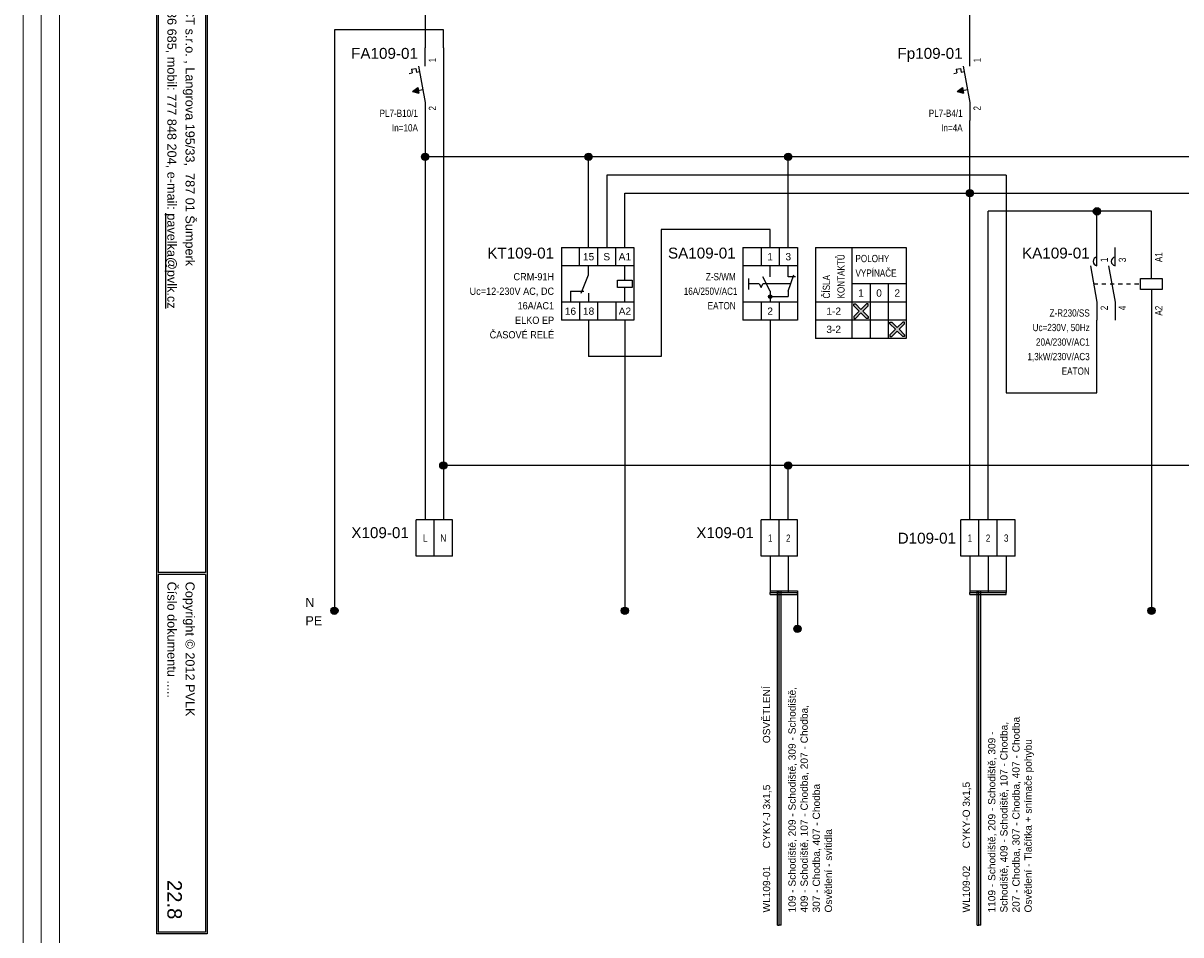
# Model space of a CAD drawing. Extents: x -9683 to -1855, y 4058 to 4698.
# Tile 26 of 50: x -6046 to -5727, y 4231 to 4482. Entities that reach past the tile are written whole.
import ezdxf
from ezdxf.enums import TextEntityAlignment as Align

# ---------------------------------------------------------------- set-up
doc = ezdxf.new("R2010")
doc.units = 0
doc.header["$MEASUREMENT"] = 0
doc.linetypes.add('DASHED', pattern=[0.564444, 0.282222, -0.282222])
for name, color, linetype in [('1-KRESBA', 7, 'Continuous'), ('__Bílá', 7, 'Continuous'), ('__Rudá 010', 10, 'Continuous'), ('__Svmodrá', 4, 'Continuous'), ('__Vínová 220', 220, 'Continuous'), ('__Zelená', 3, 'Continuous'), ('__Černá 250', 7, 'Continuous')]:
    doc.layers.add(name, color=color, linetype=linetype)
doc.styles.add('Arial', font='arial.ttf')

# ---------------------------------------------------------------- blocks, each defined once
blk = doc.blocks.new('BLK_Razítko_malé_pro_rozváděče')
at = {"layer": '__Bílá'}
for p, q in [((15, -405), (294, -405)), ((15.5, -405.5), (194.5, -405.5)), ((194.5, -405.5), (194.5, -418.5)), ((195, -405.5), (195, -418.5)), ((195, -405.5), (293.5, -405.5)), ((293.5, -405.5), (293.5, -418.5)), ((294, -405), (294, -419)), ((15, -419), (294, -419)), ((15.5, -418.5), (194.5, -418.5)), ((195, -418.5), (293.5, -418.5))]:
    blk.add_line(p, q, dxfattribs=at)
at = {"layer": '__Bílá', "style": 'Arial'}
for s, p in [('PVLK PROJECT s.r.o. , Langrova 195/33,  787 01 Šumperk', (17.5, -411)), ('Copyright © 2012 PVLK', (197, -411)), ('Telefon: 773 836 685, mobil: 777 848 204, e-mail: %%Upavelka@pvlk.cz', (17.5, -416)), ('Číslo dokumentu .....', (197, -416))]:
    blk.add_text(s, height=2.5, dxfattribs=at).set_placement(p)
at = {"layer": '__Vínová 220', "style": 'Arial'}
blk.add_attdef('ČÍSLO', text='', height=4, dxfattribs=at).set_placement((290, -416), align=Align.RIGHT)
blk = doc.blocks.new('V0085A01')
h = blk.add_hatch(color=256)
edge = h.paths.add_edge_path()
edge.add_arc((0, 0), 1, 0, 360)
blk.add_circle((0, 0), 1)
blk = doc.blocks.new('CRM-91H')
for p, q in [((-4.26, 10.79), (-4.26, -9.21)), ((-4.26, 10.79), (15.74, 10.79)), ((0.74, 5.79), (0.74, 10.79)), ((5.74, 10.79), (5.74, 5.79)), ((10.74, 5.79), (10.74, 10.79)), ((15.74, 10.79), (15.74, -9.21)), ((15.74, 5.79), (-4.26, 5.79)), ((1.24, -1.71), (3.24, 3.29)), ((3.24, 3.29), (3.24, 5.79)), ((13.24, 1.79), (13.24, 5.79)), ((11.24, -0.21), (11.24, 1.79)), ((11.24, 1.79), (15.24, 1.79)), ((15.24, 1.79), (15.24, -0.21)), ((-1.76, -1.21), (-1.76, -4.21)), ((-1.76, -1.21), (1.92, -1.21)), ((3.24, -1.71), (3.24, -4.21)), ((15.24, -0.21), (11.24, -0.21)), ((13.24, -4.21), (13.24, -0.21)), ((15.74, -4.21), (-4.26, -4.21)), ((0.74, -4.21), (0.74, -9.21)), ((5.74, -4.21), (5.74, -9.21)), ((10.74, -4.21), (10.74, -9.21)), ((15.74, -9.21), (-4.26, -9.21))]:
    blk.add_line(p, q)
at = {"style": 'Arial'}
for s, p in [('15', (3.24, 7.29)), ('S', (8.24, 7.29)), ('A1', (13.24, 7.29)), ('16', (-1.76, -7.71)), ('18', (3.24, -7.71)), ('A2', (13.24, -7.71))]:
    blk.add_text(s, height=2, dxfattribs=at).set_placement(p, align=Align.CENTER)
blk.add_attdef('POPIS', text='', height=3, dxfattribs=at).set_placement((-6.26, 7.79), align=Align.RIGHT)
at = {"style": 'Arial', "width": 0.9}
for tag, p in [('TYP', (-6.26, 1.79)), ('CÍVKA', (-6.26, -2.21)), ('PROUD', (-6.26, -6.21)), ('DOPLŇ1', (-6.26, -10.21)), ('DOPLŇ2', (-6.26, -14.21))]:
    blk.add_attdef(tag, text='', height=2, dxfattribs=at).set_placement(p, align=Align.RIGHT)
blk = doc.blocks.new('V0109A02')
for p, q in [((0, 0), (0, 10)), ((5, 10), (0, 10)), ((5, 0), (5, 10)), ((10, 10), (5, 10)), ((10, 0), (10, 10)), ((5, 0), (0, 0)), ((10, 0), (5, 0))]:
    blk.add_line(p, q)
at = {"style": 'Arial'}
blk.add_attdef('POPIS', text='', height=3, dxfattribs=at).set_placement((-2, 5), align=Align.RIGHT)
at = {"style": 'Arial', "width": 0.8}
for tag, p in [('S1', (2.5, 5)), ('S2', (7.5, 5))]:
    blk.add_attdef(tag, text='', height=2, dxfattribs=at).set_placement(p, align=Align.MIDDLE)
blk = doc.blocks.new('L0001A01')
h = blk.add_hatch(color=256)
edge = h.paths.add_edge_path()
edge.add_arc((0, 0), 1, 0, 360)
blk.add_circle((0, 0), 1)
blk = doc.blocks.new('FEVA1462')
blk.add_hatch(color=256).paths.add_polyline_path([(-3.5, -2), (-2.06, -0.92), (-1.772, -2.504)])
for p, q in [((0, 5), (0, 10)), ((-3.752, 4.136), (-2.564, 4.352)), ((-3.752, 4.136), (-3.568, 3.124)), ((-2.564, 4.352), (-2.38, 3.34)), ((-2.38, 3.34), (-1.544, 3.492)), ((-1.818, 5), (0, -5)), ((-4.448, 2.964), (-3.568, 3.124)), ((-3.5, -2), (-2.06, -0.92)), ((-3.5, -2), (-0.64, -1.48)), ((-3.5, -2), (-1.772, -2.504)), ((-2.06, -0.92), (-1.772, -2.504)), ((0, -5), (0, -10))]:
    blk.add_line(p, q)
at = {"style": 'Arial'}
blk.add_attdef('POPIS', text='', height=3, dxfattribs=at).set_placement((-2, 7), align=Align.RIGHT)
at = {"style": 'Arial', "width": 0.8}
blk.add_attdef('NO1', (3, 6), '', height=2, rotation=90, dxfattribs=at)
blk.add_attdef('CO1', text='', height=2, rotation=90, dxfattribs=at).set_placement((3, -6), align=Align.RIGHT)
for tag, p in [('TYP', (-2, -9)), ('PROUD', (-2, -13)), ('DOPLŇ1', (-2, -17)), ('DOPLŇ2', (-2, -21))]:
    blk.add_attdef(tag, text='', height=2, dxfattribs=at).set_placement(p, align=Align.RIGHT)
blk = doc.blocks.new('V0109A03')
for p, q in [((5, 10), (0, 10)), ((0, 0), (0, 10)), ((10, 10), (5, 10)), ((5, 0), (5, 10)), ((15, 10), (10, 10)), ((10, 0), (10, 10)), ((15, 0), (15, 10)), ((5, 0), (0, 0)), ((10, 0), (5, 0)), ((15, 0), (10, 0))]:
    blk.add_line(p, q)
at = {"style": 'Arial'}
blk.add_attdef('POPIS', text='', height=3, dxfattribs=at).set_placement((-2, 5), align=Align.RIGHT)
at = {"style": 'Arial', "width": 0.8}
for tag, p in [('S1', (2.5, 5)), ('S2', (7.5, 5)), ('S3', (12.5, 5))]:
    blk.add_attdef(tag, text='', height=2, dxfattribs=at).set_placement(p, align=Align.MIDDLE)
blk = doc.blocks.new('feva2774')
h = blk.add_hatch(color=256)
h.paths.add_polyline_path([(5, -3), (5, -3.5), (5.5, -3.5, 0.414214)])
h.paths.add_polyline_path([(5, -3.5), (5, -4, 0.414214), (5.5, -3.5)])
h.paths.add_polyline_path([(5, -4), (5, -3, 0.414214), (4.5, -3.5, 0.414214)])
for points in [[(30, -7), (28.5, -5.5), (28, -5.5), (28, -6), (29.5, -7.5), (28, -9), (28, -9.5), (28.5, -9.5), (30, -8), (31.5, -9.5), (32, -9.5), (32, -9), (30.5, -7.5), (32, -6), (32, -5.5), (31.5, -5.5)], [(40, -12), (38.5, -10.5), (38, -10.5), (38, -11), (39.5, -12.5), (38, -14), (38, -14.5), (38.5, -14.5), (40, -13), (41.5, -14.5), (42, -14.5), (42, -14), (40.5, -12.5), (42, -11), (42, -10.5), (41.5, -10.5)]]:
    blk.add_hatch(color=256).paths.add_polyline_path(points)
for p, q in [((-2.5, 10), (-2.5, -10)), ((-2.5, 10), (12.5, 10)), ((2.5, 10), (2.5, 5)), ((7.5, 10), (7.5, 5)), ((12.5, 10), (12.5, -10)), ((17.5, 10), (17.5, -15)), ((17.5, 10), (42.5, 10)), ((27.5, 10), (27.5, -15)), ((42.5, 10), (42.5, -15)), ((12.5, 5), (-2.5, 5)), ((5, 2), (5, 5)), ((10, 2), (10, 5)), ((-1, 1.5), (-1, -1.5)), ((2, 0), (-1, 0)), ((2, 0), (2.5, -1)), ((2.5, -1), (3, 0)), ((5, -2), (3, 2)), ((10.67, 0), (3, 0)), ((10, -2), (11.5, 2.5)), ((12, 2), (10, 2)), ((42.5, 0), (27.5, 0)), ((32.5, 0), (32.5, -15)), ((37.5, 0), (37.5, -15)), ((5, -2), (5, -5)), ((10, -2), (10, -3.5)), ((12.5, -5), (-2.5, -5)), ((2.5, -5), (2.5, -10)), ((5, -3.5), (10, -3.5)), ((7.5, -5), (7.5, -10)), ((42.5, -5), (17.5, -5)), ((28, -6), (28, -5.5)), ((28, -5.5), (28.5, -5.5)), ((29.5, -7.5), (28, -6)), ((28.5, -5.5), (30, -7)), ((31.5, -5.5), (30, -7)), ((30.5, -7.5), (32, -6)), ((32, -5.5), (31.5, -5.5)), ((32, -6), (32, -5.5)), ((29.5, -7.5), (28, -9)), ((28, -9), (28, -9.5)), ((28, -9.5), (28.5, -9.5)), ((28.5, -9.5), (30, -8)), ((31.5, -9.5), (30, -8)), ((30.5, -7.5), (32, -9)), ((32, -9.5), (31.5, -9.5)), ((32, -9), (32, -9.5)), ((12.5, -10), (-2.5, -10)), ((42.5, -10), (17.5, -10)), ((38, -11), (38, -10.5)), ((38, -10.5), (38.5, -10.5)), ((39.5, -12.5), (38, -11)), ((39.5, -12.5), (38, -14)), ((38.5, -10.5), (40, -12)), ((41.5, -10.5), (40, -12)), ((40.5, -12.5), (42, -11)), ((40.5, -12.5), (42, -14)), ((42, -10.5), (41.5, -10.5)), ((42, -11), (42, -10.5)), ((42.5, -15), (17.5, -15)), ((38, -14), (38, -14.5)), ((38, -14.5), (38.5, -14.5)), ((38.5, -14.5), (40, -13)), ((41.5, -14.5), (40, -13)), ((42, -14.5), (41.5, -14.5)), ((42, -14), (42, -14.5))]:
    blk.add_line(p, q)
blk.add_circle((5, -3.5), 0.5)
at = {"style": 'Arial'}
for s, p in [('1', (5, 6.5)), ('3', (10, 6.5)), ('1', (30, -3.5)), ('0', (35, -3.5)), ('2', (40, -3.5)), ('2', (5, -8.5)), ('1-2', (22.5, -8.5)), ('3-2', (22.5, -13.5))]:
    blk.add_text(s, height=2, dxfattribs=at).set_placement(p, align=Align.CENTER)
at = {"style": 'Arial', "width": 0.8}
for s, p in [('KONTAKTŮ', (25.5, -4)), ('ČÍSLA', (21.5, -4))]:
    blk.add_text(s, height=2, rotation=90, dxfattribs=at).set_placement(p)
for s, p in [('POLOHY', (28.5, 6)), ('VYPÍNAČE', (28.5, 2))]:
    blk.add_text(s, height=2, dxfattribs=at).set_placement(p)
at = {"style": 'Arial'}
blk.add_attdef('POPIS', text='', height=3, dxfattribs=at).set_placement((-4.5, 7), align=Align.RIGHT)
at = {"style": 'Arial', "width": 0.8}
for tag, p in [('TYP', (-4.5, 1)), ('AC1(PROUD)', (-4, -3)), ('DOPLŇ1', (-4.5, -7))]:
    blk.add_attdef(tag, text='', height=2, dxfattribs=at).set_placement(p, align=Align.RIGHT)
blk = doc.blocks.new('moe01029')
for p, q in [((0, 5), (0, 10)), ((5, 5), (5, 10)), ((15, 1.5), (15, 10)), ((-1.82, 5), (0, -5)), ((3.18, 5), (5, -5)), ((12, -1.5), (12, 1.5)), ((12, 1.5), (18, 1.5)), ((18, 1.5), (18, -1.5)), ((18, -1.5), (12, -1.5)), ((15, -1.5), (15, -10)), ((0, -5), (0, -10)), ((5, -5), (5, -10))]:
    blk.add_line(p, q)
at = {"linetype": 'DASHED', "ltscale": 4}
blk.add_line((-0.91, 0), (12, 0), dxfattribs=at)
for centre in [(0.15, 6.2), (5.15, 6.2)]:
    blk.add_arc(centre, 1.21, 97.3062, 262.6938)
at = {"style": 'Arial'}
blk.add_attdef('POPIS', text='', height=3, dxfattribs=at).set_placement((-2, 7), align=Align.RIGHT)
at = {"style": 'Arial', "width": 0.8}
for tag, p in [('NO1', (3, 6)), ('NO2', (8, 6)), ('A1', (18, 6))]:
    blk.add_attdef(tag, p, '', height=2, rotation=90, dxfattribs=at)
for tag, p in [('CO1', (3, -6)), ('CO2', (8, -6)), ('A2', (18, -6))]:
    blk.add_attdef(tag, text='', height=2, rotation=90, dxfattribs=at).set_placement(p, align=Align.RIGHT)
for tag, p in [('TYP', (-2, -9)), ('CÍVKA', (-2, -13)), ('AC1(PROUD)', (-2, -17)), ('AC3(VÝKON)', (-2, -21)), ('DOPLŇ1', (-2, -25)), ('DOPLŇ2', (-2, -29))]:
    blk.add_attdef(tag, text='', height=2, dxfattribs=at).set_placement(p, align=Align.RIGHT)

msp = doc.modelspace()

# ---------------------------------------------------------------- linework, layer by layer
at = {"layer": '1-KRESBA'}
for p, q in [((-5935, 4495), (-5935, 4475)), ((-5785, 4475), (-5785, 4495)), ((-5930, 4480), (-5960, 4480)), ((-5960, 4480), (-5960, 4320)), ((-5930, 4475), (-5930, 4480)), ((-5930, 4475), (-5930, 4345)), ((-5935, 4455), (-5935, 4345)), ((-5785, 4345), (-5785, 4455)), ((-5680, 4445), (-5935, 4445)), ((-5890, 4420), (-5890, 4445)), ((-5835, 4420), (-5835, 4445)), ((-5775, 4440), (-5885, 4440)), ((-5885, 4440), (-5885, 4420)), ((-5775, 4440), (-5775, 4380)), ((-5880, 4420), (-5880, 4435)), ((-5880, 4435), (-5680, 4435)), ((-5780, 4345), (-5780, 4430)), ((-5735, 4430), (-5780, 4430)), ((-5750, 4420), (-5750, 4430)), ((-5735, 4420), (-5735, 4430)), ((-5840, 4425), (-5870, 4425)), ((-5870, 4425), (-5870, 4390)), ((-5840, 4420), (-5840, 4425)), ((-5890, 4400), (-5890, 4390)), ((-5880, 4400), (-5880, 4320)), ((-5840, 4400), (-5840, 4345)), ((-5750, 4380), (-5750, 4400)), ((-5735, 4400), (-5735, 4320)), ((-5870, 4390), (-5890, 4390)), ((-5775, 4380), (-5750, 4380)), ((-5680, 4360), (-5930, 4360)), ((-5835, 4345), (-5835, 4360)), ((-5840, 4335), (-5840, 4325)), ((-5835, 4335), (-5835, 4325)), ((-5785, 4335), (-5785, 4325)), ((-5780, 4335), (-5780, 4325)), ((-5775, 4335), (-5775, 4325)), ((-5840, 4325.5), (-5840, 4325)), ((-5840, 4325.5), (-5832.5, 4325.5)), ((-5840, 4324.5), (-5840, 4325)), ((-5840, 4325), (-5832.5, 4325)), ((-5840, 4324.5), (-5832.5, 4324.5)), ((-5838, 4233.43), (-5838, 4325.39)), ((-5838, 4325.39), (-5837.5, 4325.39)), ((-5837.5, 4233.43), (-5837.5, 4325.39)), ((-5837, 4325.39), (-5837.5, 4325.39)), ((-5837, 4233.43), (-5837, 4325.39)), ((-5832.5, 4325.5), (-5832.5, 4325)), ((-5832.5, 4324.5), (-5832.5, 4325)), ((-5832.5, 4325), (-5832.5, 4315)), ((-5785, 4325.5), (-5785, 4325)), ((-5785, 4325.5), (-5775, 4325.5)), ((-5785, 4324.5), (-5785, 4325)), ((-5785, 4325), (-5775, 4325)), ((-5785, 4324.5), (-5775, 4324.5)), ((-5783, 4233.43), (-5783, 4325.39)), ((-5783, 4325.39), (-5782.5, 4325.39)), ((-5782.5, 4233.43), (-5782.5, 4325.39)), ((-5782, 4325.39), (-5782.5, 4325.39)), ((-5782, 4233.43), (-5782, 4325.39)), ((-5775, 4325.5), (-5775, 4325)), ((-5775, 4324.5), (-5775, 4325)), ((-5838, 4233.43), (-5837.5, 4233.43)), ((-5837, 4233.43), (-5837.5, 4233.43)), ((-5783, 4233.43), (-5782.5, 4233.43)), ((-5782, 4233.43), (-5782.5, 4233.43))]:
    msp.add_line(p, q, dxfattribs=at)
at = {"layer": '__Vínová 220', "lineweight": 0}
for p, q in [((-6045.71, 4193.74), (-6045.71, 4559.82)), ((-6040.71, 4193.74), (-6040.71, 4559.82)), ((-6035.71, 4193.74), (-6035.71, 4559.82))]:
    msp.add_line(p, q, dxfattribs=at)

# ---------------------------------------------------------------- block references
at = {"color": 250, "linetype": 'Continuous'}
for p in [(-5960, 4320), (-5880, 4320), (-5735, 4320), (-5832.5, 4315)]:
    msp.add_blockref('V0085A01', p, dxfattribs=at)
at = {"layer": '1-KRESBA', "rotation": 270}
msp.add_blockref('BLK_Razítko_malé_pro_rozváděče', (-5590, 4525), dxfattribs=at).add_auto_attribs({'ČÍSLO': '22.8'})
at = {"layer": '1-KRESBA', "color": 250, "linetype": 'Continuous'}
for p in [(-5935, 4445), (-5890, 4445), (-5835, 4445), (-5785, 4435), (-5750, 4430), (-5930, 4360), (-5835, 4360)]:
    msp.add_blockref('L0001A01', p, dxfattribs=at)
at = {"layer": '1-KRESBA'}
msp.add_blockref('CRM-91H', (-5893.24, 4409.21), dxfattribs=at).add_auto_attribs({'POPIS': 'KT109-01', 'TYP': 'CRM-91H', 'CÍVKA': 'Uc=12-230V AC, DC', 'PROUD': '16A/AC1', 'DOPLŇ1': 'ELKO EP', 'DOPLŇ2': 'ČASOVÉ RELÉ'})
at = {"layer": '__Černá 250'}
for name, p, values in [('FEVA1462', (-5935, 4465), {'POPIS': 'FA109-01', 'TYP': 'PL7-B10/1', 'PROUD': 'In=10A', 'CO1': '2', 'NO1': '1'}), ('FEVA1462', (-5785, 4465), {'POPIS': 'Fp109-01', 'TYP': 'PL7-B4/1', 'PROUD': 'In=4A', 'CO1': '2', 'NO1': '1'}), ('feva2774', (-5845, 4410), {'POPIS': 'SA109-01', 'TYP': 'Z-S/WM', 'AC1(PROUD)': '16A/250V/AC1', 'DOPLŇ1': 'EATON'}), ('moe01029', (-5750, 4410), {'POPIS': 'KA109-01', 'TYP': 'Z-R230/SS', 'CÍVKA': 'Uc=230V, 50Hz', 'AC1(PROUD)': '20A/230V/AC1', 'AC3(VÝKON)': '1,3kW/230V/AC3', 'DOPLŇ1': 'EATON', 'CO1': '2', 'NO1': '1', 'CO2': '4', 'NO2': '3', 'A1': 'A1', 'A2': 'A2'}), ('V0109A02', (-5937.5, 4335), {'POPIS': 'X109-01', 'S1': 'L', 'S2': 'N'}), ('V0109A02', (-5842.5, 4335), {'POPIS': 'X109-01', 'S1': '1', 'S2': '2'})]:
    msp.add_blockref(name, p, dxfattribs=at).add_auto_attribs(values)
ref = msp.add_blockref('V0109A03', (-5787.5, 4335), dxfattribs=at)
ref.add_attrib('POPIS', 'D109-01', dxfattribs={"layer": '0', "height": 3, "style": 'Arial'}).set_placement((-5788.81, 4338.48), align=Align.RIGHT)
ref.add_attrib('S1', '1', dxfattribs={"layer": '0', "height": 2, "style": 'Arial', "width": 0.8}).set_placement((-5785, 4340), align=Align.MIDDLE)
ref.add_attrib('S2', '2', dxfattribs={"layer": '0', "height": 2, "style": 'Arial', "width": 0.8}).set_placement((-5780, 4340), align=Align.MIDDLE)
ref.add_attrib('S3', '3', dxfattribs={"layer": '0', "height": 2, "style": 'Arial', "width": 0.8}).set_placement((-5775, 4340), align=Align.MIDDLE)

# ---------------------------------------------------------------- texts
at = {"layer": '__Rudá 010', "style": 'Arial'}
for s, p in [('OSVĚTLENÍ', (-5840, 4283.52)), ('CYKY-J 3x1,5', (-5840, 4254.56)), ('CYKY-O 3x1,5', (-5785, 4254.56)), ('WL109-01', (-5840, 4236.89)), ('WL109-02', (-5785, 4236.89))]:
    msp.add_text(s, height=2, rotation=90, dxfattribs=at).set_placement(p)
at = {"layer": '__Rudá 010', "char_height": 2, "width": 62.8406, "attachment_point": 1, "rotation": 90, "style": 'Arial'}
for s, insert in [('109 - Schodiště, 209 - Schodiště, 309 - Schodiště, 409 - Schodiště, 107 - Chodba, 207 - Chodba,\\P307 - Chodba, 407 - Chodba\\POsvětlení - svítidla', (-5834.97, 4236.89)), ('1109 - Schodiště, 209 - Schodiště, 309 - Schodiště, 409 - Schodiště, 107 - Chodba,\\P207 - Chodba, 307 - Chodba, 407 - Chodba\\POsvětlení - Tlačítka + snímače pohybu', (-5779.97, 4236.89))]:
    msp.add_mtext(s, dxfattribs=dict(at, insert=insert))
at = {"layer": '__Svmodrá', "linetype": 'Continuous', "style": 'Arial'}
msp.add_text('N', height=2.5, dxfattribs=at).set_placement((-5968, 4321))
msp.add_text('N', height=2.5, dxfattribs=at).set_placement((-5968, 4321))
at = {"layer": '__Zelená', "linetype": 'Continuous', "style": 'Arial'}
msp.add_text('PE', height=2.5, dxfattribs=at).set_placement((-5968, 4316))
msp.add_text('PE', height=2.5, dxfattribs=at).set_placement((-5968, 4316))

doc.saveas('drawing.dxf')
